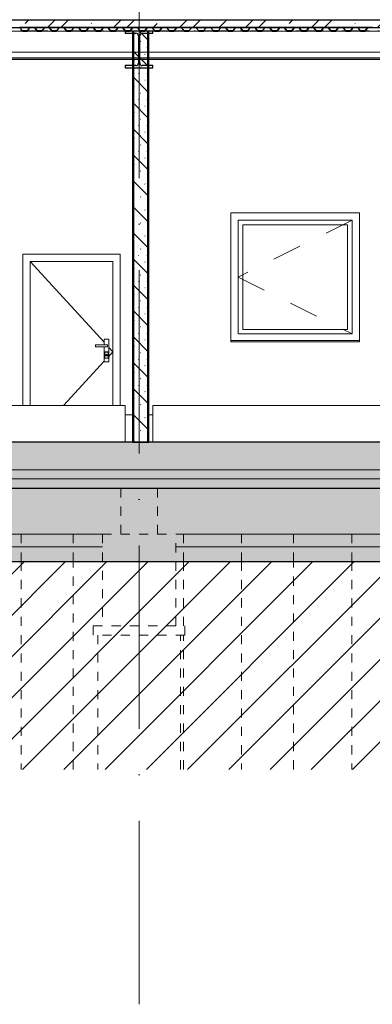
# Model space of a CAD drawing. Header units: millimetres. Extents: x 200776 to 378340, y -23587 to 19113.
# Tile 26 of 61: x 252340 to 256180, y -6123 to 4604. Entities that reach past the tile are written whole.
import ezdxf

# ---------------------------------------------------------------- set-up
doc = ezdxf.new("R2010")
doc.units = ezdxf.units.MM
for name, pattern in [('A_CARA_02_Čárkovaná', [200, 100, -100]), ('Dash', [635, 317.5, -317.5]), ('Čerchovaná 20mm', [3000, 2000, -500, 0, -500]), ('Čerchovaná 3mm', [500, 300, -100, 0, -100])]:
    doc.linetypes.add(name, pattern=pattern)
for name, color, linetype, lineweight in [('CA_DVERE', 7, 'Continuous', 13), ('CA_DVERE18', 8, 'Continuous', 9), ('CA_DVERE25', 7, 'Continuous', 9), ('CA_NEVHRA1', 3, 'Čerchovaná 3mm', 13), ('CA_OKNA18', 8, 'Dash', 9), ('CA_OKNA25', 7, 'Continuous', 13), ('CA_OSY', 5, 'Continuous', 9), ('CA_PODLAHA', 1, 'Continuous', 25), ('CA_PODLAHA25', 7, 'Continuous', 13), ('CA_POHHRA18', 9, 'Continuous', 9), ('CA_POHHRA25', 7, 'Continuous', 13), ('CA_REZY', 1, 'Continuous', 25), ('CA_SRAFY', 9, 'Continuous', 25), ('CA_ZAKLADY25', 7, 'Continuous', 13), ('CA_ZARIZPRED', 8, 'Continuous', 13), ('Terénní útvar', 55, 'Continuous', 13), ('Vzor v řezu', 55, 'Continuous', 9)]:
    doc.layers.add(name, color=color, linetype=linetype, lineweight=lineweight)
pattern_1 = [(50, (248519.7, 1115), (728.7365, -63.756), [76.2, -838.2]), (355, (248519.7, 1115), (-140.972, 764.228), [60.96, -670.56]), (100.451, (248580.4, 1109.7), (587.77, 700.467), [64.76, -712.36]), (46.184, (248519.7, 1318.2), (1084.316, -168.171), [114.3, -1257.3]), (96.636, (248610.1, 1304.2), (949.61, 989.71), [97.14, -1068.54]), (351.184, (248519.7, 1318.2), (949.62, 989.7), [91.44, -1005.84]), (21, (248621.3, 1267.4), (606.458, -409.0606), [76.2, -838.2]), (326, (248621.3, 1267.4), (247.208, 736.753), [60.96, -670.56]), (71.451, (248671.84, 1233.3), (853.668, 327.685), [64.76, -712.36]), (37.5, (248519.7, 1115), (12.3547, 338.2201), [33.528, -628.904, 33.528, -647.192, -673.1]), (37.5, (248519.7, 1115), (12.3547, 338.2201), [-1343.152, 33.528, -639.572]), (7.5, (248519.7, 1115), (267.279, 400.722), [33.528, -354.584, 33.528, -613.664, -256.54]), (7.5, (248519.7, 1115), (267.279, 400.722), [-1035.304, 33.528, -223.012]), (327.5, (248293.13, 1115), (542.3633, -22.9153), [33.528, -220.472, 33.528, -1810.512]), (327.5, (248293.13, 1115), (542.3633, -22.9153), [-287.528, -758.952, 33.528, -1018.032]), (317.5, (248191.53, 1115), (592.517, 101.707), [33.528, -296.672, 33.528, -492.76, -746.76]), (317.5, (248191.53, 1115), (592.517, 101.707), [-856.488, 33.528, -713.232])]
pattern_2 = [(45, (248519.7, 1115.01), (-143.684, 143.684), []), (45, (248615.49, 1115.01), (-143.684, 143.684), [3.353, -98.247]), (45, (248711.28, 1115.01), (-143.684, 143.684), [3.353, -98.247])]

# ---------------------------------------------------------------- blocks, each defined once
blk = doc.blocks.new('CZ-Dveře_otočné_jednokřídlé_OCZ - CZ-Dveře_otočné_jednokřídlé_900-2546851-Řez 1 - vestavek V9')
at = {"layer": 'CA_DVERE18'}
for p, q in [((252455, 1970), (253260, 1089)), ((253260, 1125), (253260, 1060)), ((253310, 1125), (253260, 1125)), ((253310, 875), (253310, 1125)), ((253165, 1060), (253165, 1040)), ((253295, 1060), (253165, 1060)), ((253165, 1040), (253295, 1040)), ((253260, 1040), (253260, 875)), ((253268, 982), (253265, 985)), ((253265, 915), (253265, 985)), ((253265, 985), (253305, 985)), ((253268, 982), (253268, 918)), ((253302, 982), (253268, 982)), ((253295, 1040), (253295, 1060)), ((253305, 985), (253302, 982)), ((253302, 918), (253302, 982)), ((253305, 985), (253305, 915)), ((253310, 1034), (253355, 985)), ((253310, 936), (253355, 985)), ((252815, 400), (253260, 882)), ((253260, 875), (253310, 875)), ((253268, 918), (253265, 915)), ((253305, 915), (253265, 915)), ((253268, 918), (253302, 918)), ((253280, 943), (253280, 941)), ((253283, 942), (253283, 958)), ((253283, 958), (253287, 958)), ((253287, 942), (253283, 942)), ((253287, 958), (253287, 942)), ((253290, 941), (253290, 943)), ((253302, 918), (253305, 915))]:
    blk.add_line(p, q, dxfattribs=at)
for radius, start, end in [(10, 0, 180), (10, 180, 0), (9.5, 0, 180), (9.5, 180, 0), (9.5, 45, 135), (9.5, 225, 238.094), (8.5, 104.3968, 118.7936), (8.5, 104.3968, 118.7936), (8.5, 61.2064, 75.6032), (9.5, 301.906, 315)]:
    blk.add_arc((253285, 950), radius, start, end, dxfattribs=at)
at = {"layer": 'CA_DVERE25'}
for p, q in [((252375, 400), (252375, 2050)), ((253435, 2050), (252375, 2050)), ((253435, 2050), (253435, 400)), ((252455, 1970), (252455, 400)), ((252455, 1970), (253355, 1970)), ((253355, 400), (253355, 1970))]:
    blk.add_line(p, q, dxfattribs=at)
blk = doc.blocks.new('HP_1x1 - 1500x1500-V2-Řez 1 - vestavek V9')
at = {"layer": 'CA_OKNA18'}
for p, q in [((244910, 7480), (243670, 6860)), ((243670, 6860), (244910, 6240))]:
    blk.add_line(p, q, dxfattribs=at)
at = {"layer": 'CA_OKNA25', "lineweight": 9}
for p, q in [((244910, 7480), (243670, 7480)), ((243670, 7480), (243670, 6240)), ((244860, 7430), (243720, 7430)), ((243720, 7430), (243720, 6290)), ((244860, 6290), (244860, 7430)), ((244910, 6240), (244910, 7480)), ((244910, 6240), (243670, 6240)), ((244860, 6290), (243720, 6290))]:
    blk.add_line(p, q, dxfattribs=at)
at = {"layer": 'CA_OKNA25'}
for p, q in [((243590, 6156), (243590, 6170)), ((243590, 6170), (244990, 6170)), ((244990, 6156), (243590, 6156)), ((244990, 6170), (244990, 6156))]:
    blk.add_line(p, q, dxfattribs=at)
blk = doc.blocks.new('ocelová kce final - 11542_003_OK-HALA_TaO-2_ET_AciS_2025-05-29_upr_dwg-2597525-Řez 1 - vestavek V9')
at = {"layer": 'CA_REZY'}
for p, q in [((265580, 4600), (246856, 4600)), ((246856, 4519), (265580, 4519)), ((252452, 4519), (252340, 4519)), ((252342, 4517), (252369, 4482)), ((252343, 4517), (252370, 4482)), ((252370, 4482), (252343, 4517)), ((252422, 4482), (252449, 4517)), ((252449, 4517), (252422, 4482)), ((252423, 4482), (252450, 4517)), ((252500, 4519), (252452, 4519)), ((252452, 4518), (252500, 4518)), ((252612, 4519), (252500, 4519)), ((252502, 4517), (252529, 4482)), ((252503, 4517), (252530, 4482)), ((252530, 4482), (252503, 4517)), ((252582, 4482), (252609, 4517)), ((252609, 4517), (252582, 4482)), ((252583, 4482), (252610, 4517)), ((252656, 4519), (252612, 4519)), ((252612, 4518), (252656, 4518)), ((252660, 4519), (252616, 4519)), ((252616, 4519), (252616, 4518)), ((252616, 4518), (252660, 4518)), ((252656, 4518), (252656, 4519)), ((252772, 4519), (252660, 4519)), ((252662, 4517), (252689, 4482)), ((252663, 4517), (252690, 4482)), ((252690, 4482), (252663, 4517)), ((252742, 4482), (252769, 4517)), ((252769, 4517), (252742, 4482)), ((252743, 4482), (252770, 4517)), ((252820, 4519), (252772, 4519)), ((252772, 4518), (252820, 4518)), ((252932, 4519), (252820, 4519)), ((252822, 4517), (252849, 4482)), ((252823, 4517), (252850, 4482)), ((252850, 4482), (252823, 4517)), ((252902, 4482), (252929, 4517)), ((252929, 4517), (252902, 4482)), ((252903, 4482), (252930, 4517)), ((252980, 4519), (252932, 4519)), ((252932, 4518), (252980, 4518)), ((253092, 4519), (252980, 4519)), ((252982, 4517), (253009, 4482)), ((252983, 4517), (253010, 4482)), ((253010, 4482), (252983, 4517)), ((253062, 4482), (253089, 4517)), ((253089, 4517), (253062, 4482)), ((253063, 4482), (253090, 4517)), ((253140, 4519), (253092, 4519)), ((253092, 4518), (253140, 4518)), ((253252, 4519), (253140, 4519)), ((253142, 4517), (253169, 4482)), ((253143, 4517), (253170, 4482)), ((253170, 4482), (253143, 4517)), ((253222, 4482), (253249, 4517)), ((253249, 4517), (253222, 4482)), ((253223, 4482), (253250, 4517)), ((253300, 4519), (253252, 4519)), ((253252, 4518), (253300, 4518)), ((253412, 4519), (253300, 4519)), ((253302, 4517), (253329, 4482)), ((253303, 4517), (253330, 4482)), ((253330, 4482), (253303, 4517)), ((253382, 4482), (253409, 4517)), ((253409, 4517), (253382, 4482)), ((253383, 4482), (253410, 4517)), ((253460, 4519), (253412, 4519)), ((253412, 4518), (253460, 4518)), ((253572, 4519), (253460, 4519)), ((253462, 4517), (253489, 4482)), ((253463, 4517), (253490, 4482)), ((253490, 4482), (253463, 4517)), ((253542, 4482), (253569, 4517)), ((253569, 4517), (253542, 4482)), ((253543, 4482), (253570, 4517)), ((253616, 4519), (253572, 4519)), ((253572, 4518), (253616, 4518)), ((253576, 4519), (253576, 4518)), ((253620, 4519), (253576, 4519)), ((253576, 4518), (253620, 4518)), ((253616, 4518), (253616, 4519)), ((253732, 4519), (253620, 4519)), ((253622, 4517), (253649, 4482)), ((253623, 4517), (253650, 4482)), ((253650, 4482), (253623, 4517)), ((253702, 4482), (253729, 4517)), ((253729, 4517), (253702, 4482)), ((253703, 4482), (253730, 4517)), ((253780, 4519), (253732, 4519)), ((253732, 4518), (253780, 4518)), ((253892, 4519), (253780, 4519)), ((253782, 4517), (253809, 4482)), ((253783, 4517), (253810, 4482)), ((253810, 4482), (253783, 4517)), ((253862, 4482), (253889, 4517)), ((253889, 4517), (253862, 4482)), ((253863, 4482), (253890, 4517)), ((253940, 4519), (253892, 4519)), ((253892, 4518), (253940, 4518)), ((254052, 4519), (253940, 4519)), ((253942, 4517), (253969, 4482)), ((253943, 4517), (253970, 4482)), ((253970, 4482), (253943, 4517)), ((254022, 4482), (254049, 4517)), ((254049, 4517), (254022, 4482)), ((254023, 4482), (254050, 4517)), ((254100, 4519), (254052, 4519)), ((254052, 4518), (254100, 4518)), ((254212, 4519), (254100, 4519)), ((254102, 4517), (254129, 4482)), ((254103, 4517), (254130, 4482)), ((254130, 4482), (254103, 4517)), ((254182, 4482), (254209, 4517)), ((254209, 4517), (254182, 4482)), ((254183, 4482), (254210, 4517)), ((254260, 4519), (254212, 4519)), ((254212, 4518), (254260, 4518)), ((254372, 4519), (254260, 4519)), ((254262, 4517), (254289, 4482)), ((254263, 4517), (254290, 4482)), ((254290, 4482), (254263, 4517)), ((254342, 4482), (254369, 4517)), ((254369, 4517), (254342, 4482)), ((254343, 4482), (254370, 4517)), ((254420, 4519), (254372, 4519)), ((254372, 4518), (254420, 4518)), ((254532, 4519), (254420, 4519)), ((254422, 4517), (254449, 4482)), ((254423, 4517), (254450, 4482)), ((254450, 4482), (254423, 4517)), ((254502, 4482), (254529, 4517)), ((254529, 4517), (254502, 4482)), ((254503, 4482), (254530, 4517)), ((254576, 4519), (254532, 4519)), ((254532, 4518), (254576, 4518)), ((254580, 4519), (254536, 4519)), ((254536, 4519), (254536, 4518)), ((254536, 4518), (254580, 4518)), ((254576, 4518), (254576, 4519)), ((254692, 4519), (254580, 4519)), ((254582, 4517), (254609, 4482)), ((254583, 4517), (254610, 4482)), ((254610, 4482), (254583, 4517)), ((254662, 4482), (254689, 4517)), ((254689, 4517), (254662, 4482)), ((254663, 4482), (254690, 4517)), ((254740, 4519), (254692, 4519)), ((254692, 4518), (254740, 4518)), ((254852, 4519), (254740, 4519)), ((254742, 4517), (254769, 4482)), ((254743, 4517), (254770, 4482)), ((254770, 4482), (254743, 4517)), ((254822, 4482), (254849, 4517)), ((254849, 4517), (254822, 4482)), ((254823, 4482), (254850, 4517)), ((254900, 4519), (254852, 4519)), ((254852, 4518), (254900, 4518)), ((255012, 4519), (254900, 4519)), ((254902, 4517), (254929, 4482)), ((254903, 4517), (254930, 4482)), ((254930, 4482), (254903, 4517)), ((254982, 4482), (255009, 4517)), ((255009, 4517), (254982, 4482)), ((254983, 4482), (255010, 4517)), ((255060, 4519), (255012, 4519)), ((255012, 4518), (255060, 4518)), ((255172, 4519), (255060, 4519)), ((255062, 4517), (255089, 4482)), ((255063, 4517), (255090, 4482)), ((255090, 4482), (255063, 4517)), ((255142, 4482), (255169, 4517)), ((255169, 4517), (255142, 4482)), ((255143, 4482), (255170, 4517)), ((255220, 4519), (255172, 4519)), ((255172, 4518), (255220, 4518)), ((255332, 4519), (255220, 4519)), ((255222, 4517), (255249, 4482)), ((255223, 4517), (255250, 4482)), ((255250, 4482), (255223, 4517)), ((255302, 4482), (255329, 4517)), ((255329, 4517), (255302, 4482)), ((255303, 4482), (255330, 4517)), ((255380, 4519), (255332, 4519)), ((255332, 4518), (255380, 4518)), ((255492, 4519), (255380, 4519)), ((255382, 4517), (255409, 4482)), ((255383, 4517), (255410, 4482)), ((255410, 4482), (255383, 4517)), ((255462, 4482), (255489, 4517)), ((255489, 4517), (255462, 4482)), ((255463, 4482), (255490, 4517)), ((255536, 4519), (255492, 4519)), ((255492, 4518), (255536, 4518)), ((255540, 4519), (255496, 4519)), ((255496, 4519), (255496, 4518)), ((255496, 4518), (255540, 4518)), ((255536, 4518), (255536, 4519)), ((255652, 4519), (255540, 4519)), ((255542, 4517), (255569, 4482)), ((255543, 4517), (255570, 4482)), ((255570, 4482), (255543, 4517)), ((255622, 4482), (255649, 4517)), ((255649, 4517), (255622, 4482)), ((255623, 4482), (255650, 4517)), ((255700, 4519), (255652, 4519)), ((255652, 4518), (255700, 4518)), ((255812, 4519), (255700, 4519)), ((255702, 4517), (255729, 4482)), ((255703, 4517), (255730, 4482)), ((255730, 4482), (255703, 4517)), ((255782, 4482), (255809, 4517)), ((255809, 4517), (255782, 4482)), ((255783, 4482), (255810, 4517)), ((255860, 4519), (255812, 4519)), ((255812, 4518), (255860, 4518)), ((255972, 4519), (255860, 4519)), ((255862, 4517), (255889, 4482)), ((255863, 4517), (255890, 4482)), ((255890, 4482), (255863, 4517)), ((255942, 4482), (255969, 4517)), ((255969, 4517), (255942, 4482)), ((255943, 4482), (255970, 4517)), ((256020, 4519), (255972, 4519)), ((255972, 4518), (256020, 4518)), ((256132, 4519), (256020, 4519)), ((256022, 4517), (256049, 4482)), ((256023, 4517), (256050, 4482)), ((256050, 4482), (256023, 4517)), ((256102, 4482), (256129, 4517)), ((256129, 4517), (256102, 4482)), ((256103, 4482), (256130, 4517)), ((256180, 4519), (256132, 4519)), ((256132, 4518), (256180, 4518)), ((252372, 4481), (252420, 4481)), ((252420, 4481), (252372, 4481)), ((252372, 4480), (252420, 4480)), ((252532, 4481), (252580, 4481)), ((252580, 4481), (252532, 4481)), ((252532, 4480), (252580, 4480)), ((252692, 4481), (252740, 4481)), ((252740, 4481), (252692, 4481)), ((252692, 4480), (252740, 4480)), ((252852, 4481), (252900, 4481)), ((252900, 4481), (252852, 4481)), ((252852, 4480), (252900, 4480)), ((253012, 4481), (253060, 4481)), ((253060, 4481), (253012, 4481)), ((253012, 4480), (253060, 4480)), ((253172, 4481), (253220, 4481)), ((253220, 4481), (253172, 4481)), ((253172, 4480), (253220, 4480)), ((253332, 4481), (253380, 4481)), ((253380, 4481), (253332, 4481)), ((253332, 4480), (253380, 4480)), ((253790, 4480), (253490, 4480)), ((253490, 4480), (253490, 4456)), ((253490, 4456), (253606, 4456)), ((253492, 4481), (253540, 4481)), ((253540, 4481), (253492, 4481)), ((253492, 4480), (253540, 4480)), ((253633, 4429), (253633, 4131)), ((253647, 4131), (253647, 4429)), ((253652, 4481), (253700, 4481)), ((253700, 4481), (253652, 4481)), ((253652, 4480), (253700, 4480)), ((253674, 4456), (253790, 4456)), ((253790, 4456), (253790, 4480)), ((253812, 4481), (253860, 4481)), ((253860, 4481), (253812, 4481)), ((253812, 4480), (253860, 4480)), ((253972, 4481), (254020, 4481)), ((254020, 4481), (253972, 4481)), ((253972, 4480), (254020, 4480)), ((254132, 4481), (254180, 4481)), ((254180, 4481), (254132, 4481)), ((254132, 4480), (254180, 4480)), ((254292, 4481), (254340, 4481)), ((254340, 4481), (254292, 4481)), ((254292, 4480), (254340, 4480)), ((254452, 4481), (254500, 4481)), ((254500, 4481), (254452, 4481)), ((254452, 4480), (254500, 4480)), ((254612, 4481), (254660, 4481)), ((254660, 4481), (254612, 4481)), ((254612, 4480), (254660, 4480)), ((254772, 4481), (254820, 4481)), ((254820, 4481), (254772, 4481)), ((254772, 4480), (254820, 4480)), ((254932, 4481), (254980, 4481)), ((254980, 4481), (254932, 4481)), ((254932, 4480), (254980, 4480)), ((255092, 4481), (255140, 4481)), ((255140, 4481), (255092, 4481)), ((255092, 4480), (255140, 4480)), ((255252, 4481), (255300, 4481)), ((255300, 4481), (255252, 4481)), ((255252, 4480), (255300, 4480)), ((255412, 4481), (255460, 4481)), ((255460, 4481), (255412, 4481)), ((255412, 4480), (255460, 4480)), ((255572, 4481), (255620, 4481)), ((255620, 4481), (255572, 4481)), ((255572, 4480), (255620, 4480)), ((255732, 4481), (255780, 4481)), ((255780, 4481), (255732, 4481)), ((255732, 4480), (255780, 4480)), ((255892, 4481), (255940, 4481)), ((255940, 4481), (255892, 4481)), ((255892, 4480), (255940, 4480)), ((256052, 4481), (256100, 4481)), ((256100, 4481), (256052, 4481)), ((256052, 4480), (256100, 4480)), ((253606, 4104), (253490, 4104)), ((253490, 4104), (253490, 4080)), ((253490, 4080), (253790, 4080)), ((253790, 4104), (253674, 4104)), ((253790, 4080), (253790, 4104)), ((289420, 0), (205090, 0)), ((205090, -500), (289420, -500))]:
    blk.add_line(p, q, dxfattribs=at)
for centre, radius, start, end in [((252340, 4515), 4.04, 36.3453, 88.7247), ((252340, 4515), 4.04, 36.3452, 90), ((252340, 4515), 2.96, 36.1815, 90), ((252452, 4515), 4.18, 91.5924, 142.6726), ((252452, 4515), 4.04, 90, 143.6548), ((252452, 4515), 2.96, 90, 143.8185), ((252500, 4515), 4.04, 36.3453, 88.7247), ((252500, 4515), 4.04, 36.3452, 90), ((252500, 4515), 2.96, 36.1815, 90), ((252612, 4515), 4.18, 91.5924, 142.6726), ((252612, 4515), 4.04, 90, 143.6548), ((252612, 4515), 2.96, 90, 143.8185), ((252660, 4515), 4.04, 36.3453, 88.7247), ((252660, 4515), 4.04, 36.3452, 90), ((252660, 4515), 2.96, 36.1815, 90), ((252772, 4515), 4.18, 91.5924, 142.6726), ((252772, 4515), 4.04, 90, 143.6548), ((252772, 4515), 2.96, 90, 143.8185), ((252820, 4515), 4.04, 36.3453, 88.7247), ((252820, 4515), 4.04, 36.3452, 90), ((252820, 4515), 2.96, 36.1815, 90), ((252932, 4515), 4.18, 91.5924, 142.6726), ((252932, 4515), 4.04, 90, 143.6548), ((252932, 4515), 2.96, 90, 143.8185), ((252980, 4515), 4.04, 36.3453, 88.7247), ((252980, 4515), 4.04, 36.3452, 90), ((252980, 4515), 2.96, 36.1815, 90), ((253092, 4515), 4.18, 91.5924, 142.6726), ((253092, 4515), 4.04, 90, 143.6548), ((253092, 4515), 2.96, 90, 143.8185), ((253140, 4515), 4.04, 36.3453, 88.7247), ((253140, 4515), 4.04, 36.3452, 90), ((253140, 4515), 2.96, 36.1815, 90), ((253252, 4515), 4.18, 91.5924, 142.6726), ((253252, 4515), 4.04, 90, 143.6548), ((253252, 4515), 2.96, 90, 143.8185), ((253300, 4515), 4.04, 36.3453, 88.7247), ((253300, 4515), 4.04, 36.3452, 90), ((253300, 4515), 2.96, 36.1815, 90), ((253412, 4515), 4.18, 91.5924, 142.6726), ((253412, 4515), 4.04, 90, 143.6548), ((253412, 4515), 2.96, 90, 143.8185), ((253460, 4515), 4.04, 36.3453, 88.7247), ((253460, 4515), 4.04, 36.3452, 90), ((253460, 4515), 2.96, 36.1815, 90), ((253572, 4515), 4.18, 91.5924, 142.6726), ((253572, 4515), 4.04, 90, 143.6548), ((253572, 4515), 2.96, 90, 143.8185), ((253620, 4515), 4.04, 36.3453, 88.7247), ((253620, 4515), 4.04, 36.3452, 90), ((253620, 4515), 2.96, 36.1815, 90), ((253732, 4515), 4.18, 91.5924, 142.6726), ((253732, 4515), 4.04, 90, 143.6548), ((253732, 4515), 2.96, 90, 143.8185), ((253780, 4515), 4.04, 36.3453, 88.7247), ((253780, 4515), 4.04, 36.3452, 90), ((253780, 4515), 2.96, 36.1815, 90), ((253892, 4515), 4.18, 91.5924, 142.6726), ((253892, 4515), 4.04, 90, 143.6548), ((253892, 4515), 2.96, 90, 143.8185), ((253940, 4515), 4.04, 36.3453, 88.7247), ((253940, 4515), 4.04, 36.3452, 90), ((253940, 4515), 2.96, 36.1815, 90), ((254052, 4515), 4.18, 91.5924, 142.6726), ((254052, 4515), 4.04, 90, 143.6548), ((254052, 4515), 2.96, 90, 143.8185), ((254100, 4515), 4.04, 36.3453, 88.7247), ((254100, 4515), 4.04, 36.3452, 90), ((254100, 4515), 2.96, 36.1815, 90), ((254212, 4515), 4.18, 91.5924, 142.6726), ((254212, 4515), 4.04, 90, 143.6548), ((254212, 4515), 2.96, 90, 143.8185), ((254260, 4515), 4.04, 36.3453, 88.7247), ((254260, 4515), 4.04, 36.3452, 90), ((254260, 4515), 2.96, 36.1815, 90), ((254372, 4515), 4.18, 91.5924, 142.6726), ((254372, 4515), 4.04, 90, 143.6548), ((254372, 4515), 2.96, 90, 143.8185), ((254420, 4515), 4.04, 36.3453, 88.7247), ((254420, 4515), 4.04, 36.3452, 90), ((254420, 4515), 2.96, 36.1815, 90), ((254532, 4515), 4.18, 91.5924, 142.6726), ((254532, 4515), 4.04, 90, 143.6548), ((254532, 4515), 2.96, 90, 143.8185), ((254580, 4515), 4.04, 36.3453, 88.7247), ((254580, 4515), 4.04, 36.3452, 90), ((254580, 4515), 2.96, 36.1815, 90), ((254692, 4515), 4.18, 91.5924, 142.6726), ((254692, 4515), 4.04, 90, 143.6548), ((254692, 4515), 2.96, 90, 143.8185), ((254740, 4515), 4.04, 36.3453, 88.7247), ((254740, 4515), 4.04, 36.3452, 90), ((254740, 4515), 2.96, 36.1815, 90), ((254852, 4515), 4.18, 91.5924, 142.6726), ((254852, 4515), 4.04, 90, 143.6548), ((254852, 4515), 2.96, 90, 143.8185), ((254900, 4515), 4.04, 36.3453, 88.7247), ((254900, 4515), 4.04, 36.3452, 90), ((254900, 4515), 2.96, 36.1815, 90), ((255012, 4515), 4.18, 91.5924, 142.6726), ((255012, 4515), 4.04, 90, 143.6548), ((255012, 4515), 2.96, 90, 143.8185), ((255060, 4515), 4.04, 36.3453, 88.7247), ((255060, 4515), 4.04, 36.3452, 90), ((255060, 4515), 2.96, 36.1815, 90), ((255172, 4515), 4.18, 91.5924, 142.6726), ((255172, 4515), 4.04, 90, 143.6548), ((255172, 4515), 2.96, 90, 143.8185), ((255220, 4515), 4.04, 36.3453, 88.7247), ((255220, 4515), 4.04, 36.3452, 90), ((255220, 4515), 2.96, 36.1815, 90), ((255332, 4515), 4.18, 91.5924, 142.6726), ((255332, 4515), 4.04, 90, 143.6548), ((255332, 4515), 2.96, 90, 143.8185), ((255380, 4515), 4.04, 36.3453, 88.7247), ((255380, 4515), 4.04, 36.3452, 90), ((255380, 4515), 2.96, 36.1815, 90), ((255492, 4515), 4.18, 91.5924, 142.6726), ((255492, 4515), 4.04, 90, 143.6548), ((255492, 4515), 2.96, 90, 143.8185), ((255540, 4515), 4.04, 36.3453, 88.7247), ((255540, 4515), 4.04, 36.3452, 90), ((255540, 4515), 2.96, 36.1815, 90), ((255652, 4515), 4.18, 91.5924, 142.6726), ((255652, 4515), 4.04, 90, 143.6548), ((255652, 4515), 2.96, 90, 143.8185), ((255700, 4515), 4.04, 36.3453, 88.7247), ((255700, 4515), 4.04, 36.3452, 90), ((255700, 4515), 2.96, 36.1815, 90), ((255812, 4515), 4.18, 91.5924, 142.6726), ((255812, 4515), 4.04, 90, 143.6548), ((255812, 4515), 2.96, 90, 143.8185), ((255860, 4515), 4.04, 36.3453, 88.7247), ((255860, 4515), 4.04, 36.3452, 90), ((255860, 4515), 2.96, 36.1815, 90), ((255972, 4515), 4.18, 91.5924, 142.6726), ((255972, 4515), 4.04, 90, 143.6548), ((255972, 4515), 2.96, 90, 143.8185), ((256020, 4515), 4.04, 36.3453, 88.7247), ((256020, 4515), 4.04, 36.3452, 90), ((256020, 4515), 2.96, 36.1815, 90), ((256132, 4515), 4.18, 91.5924, 142.6726), ((256132, 4515), 4.04, 90, 143.6548), ((256132, 4515), 2.96, 90, 143.8185), ((256180, 4515), 2.96, 36.1815, 90), ((252372, 4484), 4.04, 216.3452, 270), ((252372, 4484), 3.09, 217.3274, 268.8539), ((252372, 4484), 2.96, 216.1815, 270), ((252420, 4484), 2.96, 270, 323.8187), ((252420, 4484), 2.96, 270, 323.8185), ((252420, 4484), 4.04, 270, 323.6548), ((252532, 4484), 4.04, 216.3452, 270), ((252532, 4484), 3.09, 217.3274, 268.8539), ((252532, 4484), 2.96, 216.1815, 270), ((252580, 4484), 2.96, 270, 323.8187), ((252580, 4484), 2.96, 270, 323.8185), ((252580, 4484), 4.04, 270, 323.6548), ((252692, 4484), 4.04, 216.3452, 270), ((252692, 4484), 3.09, 217.3274, 268.8539), ((252692, 4484), 2.96, 216.1815, 270), ((252740, 4484), 2.96, 270, 323.8187), ((252740, 4484), 2.96, 270, 323.8185), ((252740, 4484), 4.04, 270, 323.6548), ((252852, 4484), 4.04, 216.3452, 270), ((252852, 4484), 3.09, 217.3274, 268.8539), ((252852, 4484), 2.96, 216.1815, 270), ((252900, 4484), 2.96, 270, 323.8187), ((252900, 4484), 2.96, 270, 323.8185), ((252900, 4484), 4.04, 270, 323.6548), ((253012, 4484), 4.04, 216.3452, 270), ((253012, 4484), 3.09, 217.3274, 268.8539), ((253012, 4484), 2.96, 216.1815, 270), ((253060, 4484), 2.96, 270, 323.8187), ((253060, 4484), 2.96, 270, 323.8185), ((253060, 4484), 4.04, 270, 323.6548), ((253172, 4484), 4.04, 216.3452, 270), ((253172, 4484), 3.09, 217.3274, 268.8539), ((253172, 4484), 2.96, 216.1815, 270), ((253220, 4484), 2.96, 270, 323.8187), ((253220, 4484), 2.96, 270, 323.8185), ((253220, 4484), 4.04, 270, 323.6548), ((253332, 4484), 4.04, 216.3452, 270), ((253332, 4484), 3.09, 217.3274, 268.8539), ((253332, 4484), 2.96, 216.1815, 270), ((253380, 4484), 2.96, 270, 323.8187), ((253380, 4484), 2.96, 270, 323.8185), ((253380, 4484), 4.04, 270, 323.6548), ((253492, 4484), 4.04, 216.3452, 270), ((253492, 4484), 3.09, 217.3274, 268.8539), ((253492, 4484), 2.96, 216.1815, 270), ((253540, 4484), 2.96, 270, 323.8187), ((253540, 4484), 2.96, 270, 323.8185), ((253540, 4484), 4.04, 270, 323.6548), ((253606, 4429), 27, 0, 90), ((253674, 4429), 27, 90, 180), ((253652, 4484), 4.04, 216.3452, 270), ((253652, 4484), 3.09, 217.3274, 268.8539), ((253652, 4484), 2.96, 216.1815, 270), ((253700, 4484), 2.96, 270, 323.8187), ((253700, 4484), 4.04, 270, 323.6548), ((253700, 4484), 2.96, 270, 323.8185), ((253812, 4484), 4.04, 216.3452, 270), ((253812, 4484), 3.09, 217.3274, 268.8539), ((253812, 4484), 2.96, 216.1815, 270), ((253860, 4484), 2.96, 270, 323.8187), ((253860, 4484), 4.04, 270, 323.6548), ((253860, 4484), 2.96, 270, 323.8185), ((253972, 4484), 4.04, 216.3452, 270), ((253972, 4484), 3.09, 217.3274, 268.8539), ((253972, 4484), 2.96, 216.1815, 270), ((254020, 4484), 2.96, 270, 323.8187), ((254020, 4484), 4.04, 270, 323.6548), ((254020, 4484), 2.96, 270, 323.8185), ((254132, 4484), 4.04, 216.3452, 270), ((254132, 4484), 3.09, 217.3274, 268.8539), ((254132, 4484), 2.96, 216.1815, 270), ((254180, 4484), 2.96, 270, 323.8187), ((254180, 4484), 4.04, 270, 323.6548), ((254180, 4484), 2.96, 270, 323.8185), ((254292, 4484), 4.04, 216.3452, 270), ((254292, 4484), 3.09, 217.3274, 268.8539), ((254292, 4484), 2.96, 216.1815, 270), ((254340, 4484), 2.96, 270, 323.8187), ((254340, 4484), 4.04, 270, 323.6548), ((254340, 4484), 2.96, 270, 323.8185), ((254452, 4484), 4.04, 216.3452, 270), ((254452, 4484), 3.09, 217.3274, 268.8539), ((254452, 4484), 2.96, 216.1815, 270), ((254500, 4484), 2.96, 270, 323.8187), ((254500, 4484), 4.04, 270, 323.6548), ((254500, 4484), 2.96, 270, 323.8185), ((254612, 4484), 4.04, 216.3452, 270), ((254612, 4484), 3.09, 217.3274, 268.8539), ((254612, 4484), 2.96, 216.1815, 270), ((254660, 4484), 2.96, 270, 323.8187), ((254660, 4484), 2.96, 270, 323.8185), ((254660, 4484), 4.04, 270, 323.6548), ((254772, 4484), 4.04, 216.3452, 270), ((254772, 4484), 3.09, 217.3274, 268.8539), ((254772, 4484), 2.96, 216.1815, 270), ((254820, 4484), 2.96, 270, 323.8187), ((254820, 4484), 2.96, 270, 323.8185), ((254820, 4484), 4.04, 270, 323.6548), ((254932, 4484), 4.04, 216.3452, 270), ((254932, 4484), 3.09, 217.3274, 268.8539), ((254932, 4484), 2.96, 216.1815, 270), ((254980, 4484), 2.96, 270, 323.8187), ((254980, 4484), 2.96, 270, 323.8185), ((254980, 4484), 4.04, 270, 323.6548), ((255092, 4484), 4.04, 216.3452, 270), ((255092, 4484), 3.09, 217.3274, 268.8539), ((255092, 4484), 2.96, 216.1815, 270), ((255140, 4484), 2.96, 270, 323.8187), ((255140, 4484), 2.96, 270, 323.8185), ((255140, 4484), 4.04, 270, 323.6548), ((255252, 4484), 4.04, 216.3452, 270), ((255252, 4484), 3.09, 217.3274, 268.8539), ((255252, 4484), 2.96, 216.1815, 270), ((255300, 4484), 2.96, 270, 323.8187), ((255300, 4484), 2.96, 270, 323.8185), ((255300, 4484), 4.04, 270, 323.6548), ((255412, 4484), 4.04, 216.3452, 270), ((255412, 4484), 3.09, 217.3274, 268.8539), ((255412, 4484), 2.96, 216.1815, 270), ((255460, 4484), 2.96, 270, 323.8187), ((255460, 4484), 2.96, 270, 323.8185), ((255460, 4484), 4.04, 270, 323.6548), ((255572, 4484), 4.04, 216.3452, 270), ((255572, 4484), 3.09, 217.3274, 268.8539), ((255572, 4484), 2.96, 216.1815, 270), ((255620, 4484), 2.96, 270, 323.8187), ((255620, 4484), 2.96, 270, 323.8185), ((255620, 4484), 4.04, 270, 323.6548), ((255732, 4484), 4.04, 216.3452, 270), ((255732, 4484), 3.09, 217.3274, 268.8539), ((255732, 4484), 2.96, 216.1815, 270), ((255780, 4484), 2.96, 270, 323.8187), ((255780, 4484), 2.96, 270, 323.8185), ((255780, 4484), 4.04, 270, 323.6548), ((255892, 4484), 4.04, 216.3452, 270), ((255892, 4484), 3.09, 217.3274, 268.8539), ((255892, 4484), 2.96, 216.1815, 270), ((255940, 4484), 2.96, 270, 323.8187), ((255940, 4484), 2.96, 270, 323.8185), ((255940, 4484), 4.04, 270, 323.6548), ((256052, 4484), 4.04, 216.3452, 270), ((256052, 4484), 3.09, 217.3274, 268.8539), ((256052, 4484), 2.96, 216.1815, 270), ((256100, 4484), 2.96, 270, 323.8187), ((256100, 4484), 2.96, 270, 323.8185), ((256100, 4484), 4.04, 270, 323.6548), ((253606, 4131), 27, 270, 0), ((253674, 4131), 27, 180, 270)]:
    blk.add_arc(centre, radius, start, end, dxfattribs=at)
blk = doc.blocks.new('ocelová kce final - ocelová kce final-2597615-Řez 1 - vestavek V9')
blk.add_blockref('ocelová kce final - 11542_003_OK-HALA_TaO-2_ET_AciS_2025-05-29_upr_dwg-2597525-Řez 1 - vestavek V9', (0, 0))

msp = doc.modelspace()

# ---------------------------------------------------------------- hatches: boundary and pattern name
at = {"layer": 'CA_SRAFY', "lineweight": 9}
h = msp.add_hatch(dxfattribs=at)
h.set_pattern_fill('FP_13', color=256, style=0, pattern_type=2)
h.set_pattern_definition([(45, (248519.7, 1115), (-359.21, 359.21), []), (45, (248663.4, 1115), (-359.21, 359.21), []), (45, (248950.75, 1115), (-215.526, 502.894), [203.2, -101.6, 3.353, -98.247])])
h.paths.add_polyline_path([(256403.2, 4520), (265640, 4520), (265640, 4600), (246845, 4600), (246845, 4520), (256222.6, 4520)])
h = msp.add_hatch(dxfattribs=at)
h.set_pattern_fill('FP_11', color=256, style=0, pattern_type=2)
h.set_pattern_definition(pattern_2)
h.paths.add_polyline_path([(253569.5, 0), (253582, 0), (253582, 4480), (253569.5, 4480), (253569.5, 574.2)])
h = msp.add_hatch(dxfattribs=at)
h.set_pattern_fill('FP_12', color=256, style=0, pattern_type=2)
h.set_pattern_definition([(135, (248519.7, 1115.01), (-141.4214, -141.4214), []), (135, (248613.98, 1115.01), (-141.4214, -141.4214), [3.353, -96.647]), (135, (248708.26, 1115.01), (-141.4214, -141.4214), [3.353, -96.647])])
h.paths.add_polyline_path([(253582, 0), (253732, 0), (253732, 4480), (253582, 4480), (253582, 574.2)])
h = msp.add_hatch(dxfattribs=at)
h.set_pattern_fill('FP_11', color=256, style=0, pattern_type=2)
h.set_pattern_definition(pattern_2)
h.paths.add_polyline_path([(253732, 0), (253744.5, 0), (253744.5, 4480), (253732, 4480), (253732, 574.2)])
h = msp.add_hatch(dxfattribs=at)
h.set_pattern_fill('FP_6', color=256, style=0, pattern_type=2)
h.set_pattern_definition([(45, (248519.7, 1115), (-269.4077, 269.4077), []), (45, (248789.1, 1115), (-269.4077, 269.4077), [190.5, -95.25])])
h.paths.add_polyline_path([(249178.9, -300), (289210, -300), (289210, 0), (205350, 0), (205350, -300), (248817.7, -300)])
h = msp.add_hatch(dxfattribs=at)
h.set_pattern_fill('FP_5', color=256, style=0, pattern_type=2)
h.set_pattern_definition(pattern_1)
h.paths.add_polyline_path([(205350, -400), (289210, -400), (289210, -300), (205350, -300), (205350, -312.5)])
h = msp.add_hatch(dxfattribs=at)
h.set_pattern_fill('FP_5', color=256, style=0, pattern_type=2)
h.set_pattern_definition(pattern_1)
h.paths.add_polyline_path([(248095.3, -1300), (289210, -1300), (289210, -400), (205350, -400), (205350, -1300), (247734.1, -1300)])
at = {"layer": 'Vzor v řezu'}
h = msp.add_hatch(dxfattribs=at)
h.set_pattern_fill('FP_7', color=256, style=0, pattern_type=2)
h.set_pattern_definition([(45, (248519.7, 1115), (-224.5064, 224.5064), [])])
h.paths.add_polyline_path([(241593.5, -3564), (293247, -3564), (293247, -181.4), (290104.4, -185.2), (289580, -184.2), (289580, -1140), (289210, -1140), (289210, -1300), (205350, -1300), (205350, -1140), (204945, -1140), (204945, -210), (202289.9, -210), (202289.9, 2963), (200776.3, 2922), (200776.3, -3564), (241232.2, -3564)])

# ---------------------------------------------------------------- linework, layer by layer
at = {"layer": 'CA_NEVHRA1'}
msp.add_line((246845, 4484), (265640, 4484), dxfattribs=at)
at = {"layer": 'CA_OSY', "linetype": 'Čerchovaná 20mm'}
msp.add_line((253640, -6123.3), (253640, 17912.5), dxfattribs=at)
at = {"layer": 'CA_PODLAHA'}
for p, q in [((246845, 4175), (265640, 4175)), ((289210, 0), (205350, 0)), ((205350, -1300), (289210, -1300))]:
    msp.add_line(p, q, dxfattribs=at)
at = {"layer": 'CA_PODLAHA25'}
for p, q in [((265640, 4600), (246845, 4600)), ((265640, 4520), (246845, 4520)), ((265640, 4480), (246845, 4480)), ((265640, 4250), (246845, 4250)), ((265640, 4190), (246845, 4190)), ((289210, -300), (205350, -300)), ((289210, -400), (205350, -400))]:
    msp.add_line(p, q, dxfattribs=at)
at = {"layer": 'CA_POHHRA18'}
msp.add_line((246845, 4516), (265640, 4516), dxfattribs=at)
at = {"layer": 'CA_POHHRA25'}
for p, q in [((253582, 4480), (253582, 0)), ((253732, 4480), (253732, 0)), ((254640, 1110), (254640, 2500)), ((254640, 2500), (256040, 2500)), ((256040, 2500), (256040, 1110)), ((252069.5, 400), (253490, 400)), ((253490, 400), (253490, 0)), ((253790, 0), (253790, 400)), ((253790, 400), (259490, 400)), ((253569.5, 300), (253490, 300)), ((253790, 300), (253744.5, 300)), ((253240, -1000), (248040, -1000)), ((259240, -1000), (254040, -1000))]:
    msp.add_line(p, q, dxfattribs=at)
at = {"layer": 'CA_REZY'}
for p, q in [((253744.5, 4480), (253569.5, 4480)), ((253569.5, 4480), (253569.5, 0)), ((253744.5, 0), (253744.5, 4480)), ((253569.5, 0), (253744.5, 0))]:
    msp.add_line(p, q, dxfattribs=at)
at = {"layer": 'CA_ZAKLADY25', "linetype": 'A_CARA_02_Čárkovaná', "lineweight": 9}
for p, q in [((253440, -500), (253440, -1000)), ((253840, -500), (253840, -1000)), ((252357, -1000), (252357, -1300)), ((252923.1, -1300), (252923.1, -1000)), ((253240, -1000), (254040, -1000)), ((253240, -1000), (253240, -2000)), ((254040, -2000), (254040, -1000)), ((254123.1, -1300), (254123.1, -1000)), ((254757, -1000), (254757, -1300)), ((255323.1, -1300), (255323.1, -1000)), ((255957, -1000), (255957, -1300)), ((252357, -1300), (252357, -3564)), ((252923.1, -3564), (252923.1, -1300)), ((254123.1, -2000), (254123.1, -1300)), ((254757, -1300), (254757, -3564)), ((255323.1, -3564), (255323.1, -1300)), ((255957, -1300), (255957, -3564)), ((253140, -2000), (254140, -2000)), ((253140, -2000), (253140, -2100)), ((254140, -2100), (254140, -2000)), ((254140, -2100), (253140, -2100)), ((253190, -2100), (253190, -3564)), ((254090, -3564), (254090, -2100)), ((254123.1, -3564), (254123.1, -2100))]:
    msp.add_line(p, q, dxfattribs=at)
at = {"layer": 'Terénní útvar', "color": 135}
for p, q in [((248040, -1140), (253240, -1140)), ((254040, -1140), (259240, -1140))]:
    msp.add_line(p, q, dxfattribs=at)

# ---------------------------------------------------------------- block references
at = {"layer": 'CA_DVERE', "lineweight": 9}
msp.add_blockref('CZ-Dveře_otočné_jednokřídlé_OCZ - CZ-Dveře_otočné_jednokřídlé_900-2546851-Řez 1 - vestavek V9', (0, 0), dxfattribs=at)
at = {"layer": 'CA_OKNA18'}
msp.add_blockref('HP_1x1 - 1500x1500-V2-Řez 1 - vestavek V9', (11050, -5060), dxfattribs=at)
at = {"layer": 'CA_ZARIZPRED'}
msp.add_blockref('ocelová kce final - ocelová kce final-2597615-Řez 1 - vestavek V9', (0, 0), dxfattribs=at)

doc.saveas('drawing.dxf')
